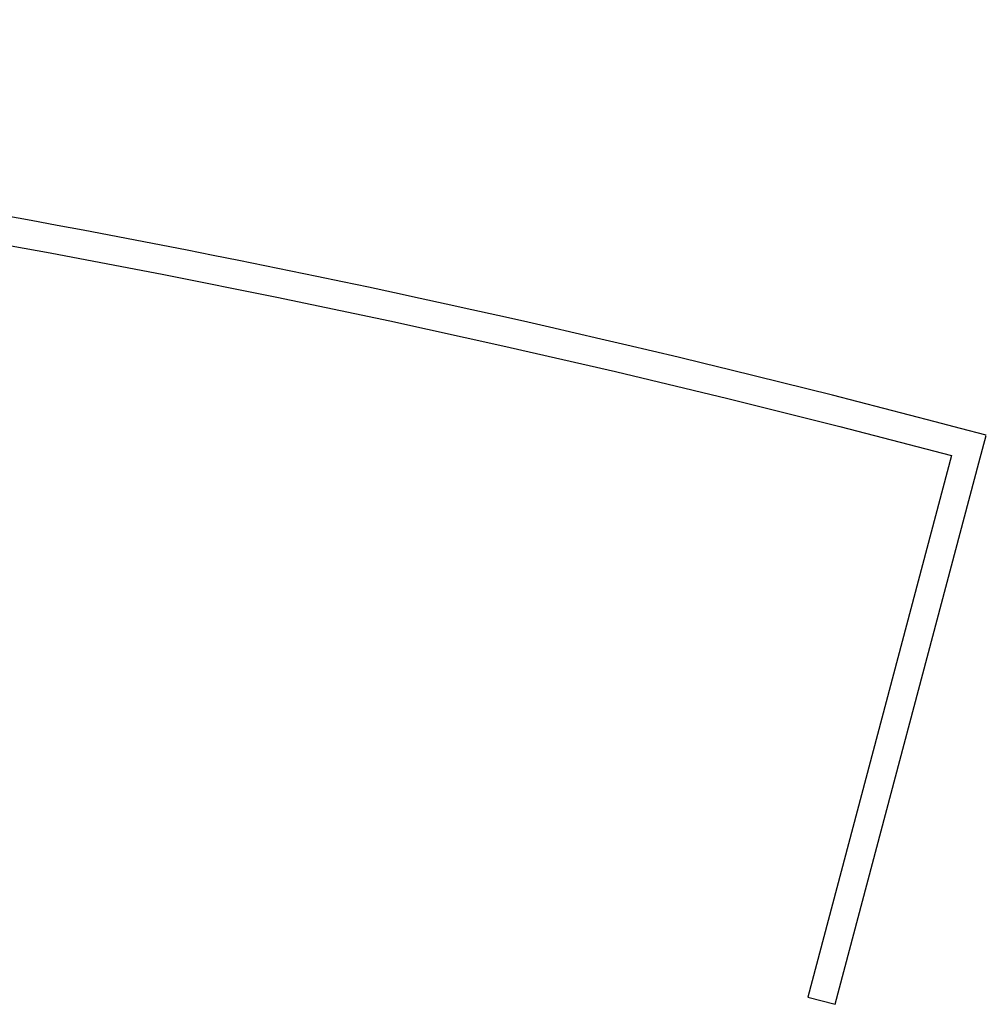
# Model space of a CAD drawing. Header units: millimetres. Extents: x -2845 to 74013, y -36085 to 13748.
# Tile 8 of 8: x 56635 to 67521, y -24889 to -13805. Entities that reach past the tile are written whole.
import ezdxf

# ---------------------------------------------------------------- set-up
doc = ezdxf.new("R2010")
doc.units = ezdxf.units.MM
doc.layers.add('A-WALL', color=7, linetype='Continuous', lineweight=25)

# ---------------------------------------------------------------- blocks, each defined once
blk = doc.blocks.new('B02_DC_STR_rvt-1-2021_015_1111_DCE_1_50_S1_CFO_DIS')
at = {"layer": 'A-WALL'}
for p, q in [((14269, -18793), (14351, -18484)), ((13960, -18711), (12340, -24808)), ((12649, -24889), (14269, -18793)), ((12340, -24808), (12649, -24889))]:
    blk.add_line(p, q, dxfattribs=at)
at = {"layer": 'A-WALL', "flags": 128}
blk.add_lwpolyline([(2530, -16201), (3810, -16431), (5088, -16674), (6363, -16929), (7636, -17196), (8906, -17475), (10174, -17766), (11439, -18069), (12701, -18384), (13960, -18711)], dxfattribs=at)
at = {"layer": 'A-WALL'}
blk.add_arc((-21302, -151982), 138177, 75.04718, 90.85619, dxfattribs=at)

msp = doc.modelspace()

# ---------------------------------------------------------------- block references
at = {"lineweight": 5}
msp.add_blockref('B02_DC_STR_rvt-1-2021_015_1111_DCE_1_50_S1_CFO_DIS', (53169, 0), dxfattribs=at)

doc.saveas('drawing.dxf')
